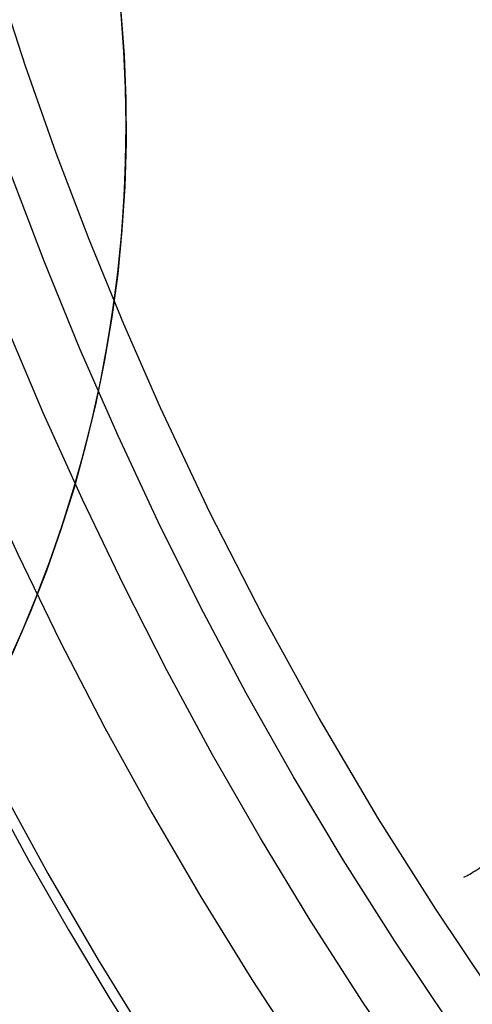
# Model space of a CAD drawing. Header units: millimetres. Extents: x -118 to 118, y -118 to 118.
# Tile 9 of 68: x -95 to -83, y -57 to -31. Entities that reach past the tile are written whole.
import ezdxf

# ---------------------------------------------------------------- set-up
doc = ezdxf.new("R2010")
doc.units = ezdxf.units.MM
doc.header["$MEASUREMENT"] = 0
doc.layers.add('Predefinito', color=5, linetype='Continuous')

msp = doc.modelspace()

# ---------------------------------------------------------------- linework, layer by layer
at = {"layer": 'Predefinito'}
for points in [[(-108.5, 0), (-108.458, -2.664), (-108.35, -5.331), (-108.175, -8.001), (-107.933, -10.674), (-107.627, -13.33), (-107.256, -15.981), (-106.82, -18.626), (-106.319, -21.265), (-105.755, -23.888), (-105.129, -26.495), (-104.439, -29.087), (-103.687, -31.666), (-102.872, -34.227), (-101.997, -36.764), (-101.061, -39.278), (-100.065, -41.767), (-99.006, -44.24), (-97.889, -46.68), (-96.715, -49.087), (-95.483, -51.461), (-94.186, -53.817), (-92.835, -56.132), (-91.429, -58.406)], [(-91.161, -41.356), (-92.148, -39.108), (-93.075, -36.847), (-93.959, -34.532), (-94.78, -32.208), (-95.54, -29.878), (-96.238, -27.544), (-96.876, -25.209), (-97.454, -22.874), (-97.972, -20.542), (-98.432, -18.215), (-98.833, -15.895), (-99.177, -13.584), (-99.465, -11.283), (-99.698, -8.995), (-99.877, -6.721), (-100.003, -4.463), (-100.078, -2.222), (-100.103, 0)], [(-92.224, -30.746), (-92.138, -31.914), (-92.093, -33.085), (-92.087, -34.256), (-92.122, -35.427), (-92.197, -36.596), (-92.312, -37.762), (-92.467, -38.923), (-92.662, -40.078), (-92.896, -41.226), (-93.17, -42.365), (-93.482, -43.494), (-93.833, -44.611), (-94.222, -45.716), (-94.649, -46.807), (-95.113, -47.883), (-95.613, -48.942), (-96.15, -49.984), (-96.722, -51.006), (-97.328, -52.008), (-97.969, -52.989), (-98.643, -53.947), (-99.349, -54.881)], [(-95.28, -48.247), (-94.873, -47.34), (-94.492, -46.418), (-94.137, -45.483), (-93.808, -44.537), (-93.507, -43.579), (-93.235, -42.612), (-92.99, -41.636), (-92.774, -40.653), (-92.588, -39.664), (-92.43, -38.67), (-92.302, -37.673), (-92.204, -36.675), (-92.135, -35.675), (-92.095, -34.676), (-92.085, -33.679), (-92.104, -32.684), (-92.151, -31.695), (-92.227, -30.71)], [(-56.907, -82.354), (-59.005, -80.864), (-61.069, -79.317), (-63.095, -77.715), (-65.082, -76.059), (-67.026, -74.351), (-68.928, -72.592), (-70.783, -70.784), (-72.591, -68.928), (-74.351, -67.026), (-76.059, -65.081), (-77.715, -63.094), (-79.317, -61.069), (-80.864, -59.006), (-82.354, -56.908), (-83.786, -54.777), (-85.319, -52.357)]]:
    msp.add_lwpolyline(points, dxfattribs=at)
at = {"layer": 'Predefinito', "extrusion": (1, 0, 0)}
msp.add_lwpolyline([(-33.824, 0), (-33.824, -100.001)], dxfattribs=at)
at = {"layer": 'Predefinito', "extrusion": (0.715138, -0.681768, -0.154176)}
msp.add_lwpolyline([(-96.325, -148.486), (-96.284, -148.393), (-96.241, -148.301), (-96.196, -148.21), (-96.149, -148.119), (-96.099, -148.029), (-96.047, -147.94), (-95.993, -147.853), (-95.937, -147.766), (-95.878, -147.681), (-95.818, -147.596), (-95.755, -147.514), (-95.691, -147.432), (-95.625, -147.353), (-95.556, -147.274), (-95.486, -147.198), (-95.415, -147.123), (-95.341, -147.05), (-95.266, -146.978), (-95.189, -146.909), (-95.111, -146.841), (-95.032, -146.776), (-94.951, -146.712), (-94.869, -146.651), (-94.786, -146.591), (-94.701, -146.534), (-94.616, -146.479), (-94.529, -146.426), (-94.442, -146.375), (-94.354, -146.326), (-94.265, -146.28), (-94.176, -146.236), (-94.086, -146.194), (-93.995, -146.154), (-93.903, -146.116), (-93.809, -146.08), (-93.715, -146.046), (-93.619, -146.014), (-93.522, -145.984), (-93.424, -145.956), (-93.326, -145.931), (-93.226, -145.908), (-93.126, -145.887), (-93.025, -145.868), (-92.924, -145.852), (-92.821, -145.838), (-92.719, -145.826), (-92.616, -145.817), (-92.513, -145.81), (-92.409, -145.806), (-92.306, -145.804), (-92.202, -145.805), (-92.099, -145.808), (-91.996, -145.813), (-91.893, -145.821), (-91.79, -145.832), (-91.688, -145.844), (-91.586, -145.859), (-91.485, -145.877), (-91.384, -145.897), (-91.284, -145.919), (-91.185, -145.943), (-91.087, -145.97), (-90.99, -145.999), (-90.894, -146.03)], dxfattribs=at)
at = {"layer": 'Predefinito', "extrusion": (0.779205, -0.620107, -0.091136)}
msp.add_lwpolyline([(-100.392, -145.968), (-100.353, -145.875), (-100.311, -145.784), (-100.268, -145.693), (-100.222, -145.603), (-100.174, -145.513), (-100.123, -145.425), (-100.071, -145.337), (-100.016, -145.251), (-99.959, -145.165), (-99.9, -145.081), (-99.839, -144.999), (-99.776, -144.917), (-99.711, -144.837), (-99.644, -144.759), (-99.575, -144.682), (-99.504, -144.607), (-99.432, -144.534), (-99.358, -144.463), (-99.282, -144.393), (-99.205, -144.325), (-99.127, -144.259), (-99.047, -144.196), (-98.965, -144.134), (-98.883, -144.074), (-98.799, -144.017), (-98.714, -143.962), (-98.628, -143.908), (-98.542, -143.858), (-98.454, -143.809), (-98.366, -143.762), (-98.277, -143.718), (-98.188, -143.676), (-98.098, -143.637), (-98.006, -143.599), (-97.913, -143.563), (-97.819, -143.529), (-97.724, -143.497), (-97.628, -143.468), (-97.531, -143.44), (-97.433, -143.415), (-97.334, -143.392), (-97.235, -143.371), (-97.135, -143.353), (-97.034, -143.337), (-96.933, -143.324), (-96.831, -143.313), (-96.729, -143.304), (-96.627, -143.298), (-96.525, -143.295), (-96.422, -143.293), (-96.32, -143.295), (-96.218, -143.299), (-96.116, -143.305), (-96.014, -143.314), (-95.913, -143.325), (-95.813, -143.338), (-95.713, -143.354), (-95.613, -143.373), (-95.514, -143.393), (-95.416, -143.416), (-95.319, -143.442), (-95.223, -143.469), (-95.128, -143.499), (-95.035, -143.53)], dxfattribs=at)
at = {"layer": 'Predefinito'}
for points in [[(-104.562, -29.683, -153.679), (-103.954, -31.746, -153.679), (-103.307, -33.797, -153.679), (-102.62, -35.835, -153.679), (-101.895, -37.86, -153.679), (-101.13, -39.87, -153.679), (-100.326, -41.865, -153.679), (-99.483, -43.844, -153.679), (-98.602, -45.805, -153.679), (-97.683, -47.749, -153.679), (-96.726, -49.674, -153.679), (-95.731, -51.58, -153.679), (-94.699, -53.465, -153.679), (-93.629, -55.329, -153.679), (-92.522, -57.172, -153.679), (-91.379, -58.991, -153.679)], [(-84.31, -59.371, -141.395), (-85.76, -57.236, -141.397), (-87.153, -55.069, -141.4), (-88.489, -52.87, -141.402), (-89.767, -50.643, -141.405), (-90.988, -48.39, -141.407), (-92.151, -46.111, -141.41), (-93.257, -43.81, -141.412), (-94.306, -41.486, -141.413), (-95.297, -39.14, -141.414), (-96.23, -36.775, -141.415), (-97.106, -34.392, -141.415), (-97.925, -31.993, -141.415), (-98.685, -29.58, -141.414)], [(-83.401, -57.848, -145), (-84.888, -55.636, -145.001), (-86.274, -53.453, -145.003), (-87.602, -51.234, -145.006), (-88.869, -48.988, -145.009), (-90.093, -46.681, -145.012), (-91.227, -44.406, -145.015), (-92.303, -42.104, -145.018), (-93.323, -39.776, -145.02), (-94.284, -37.423, -145.022), (-95.201, -35.012, -145.024), (-96.057, -32.579, -145.026), (-96.84, -30.166, -145.026)], [(-100.61, -30.725, -143.679), (-99.821, -33.204, -143.679), (-98.972, -35.664, -143.679), (-98.064, -38.102, -143.679), (-97.098, -40.517, -143.679), (-96.073, -42.909, -143.679), (-94.99, -45.274, -143.679), (-93.849, -47.611, -143.679), (-92.652, -49.92, -143.679), (-91.397, -52.198, -143.679), (-90.086, -54.443, -143.679), (-88.719, -56.655, -143.679), (-87.296, -58.831, -143.679)], [(-95.237, -48.155, -99.999), (-94.835, -47.251, -99.999), (-94.46, -46.337, -99.999), (-94.111, -45.412, -99.999), (-93.789, -44.477, -99.999), (-93.494, -43.533, -100), (-93.226, -42.581, -100), (-92.987, -41.622, -100), (-92.775, -40.656, -100), (-92.591, -39.685, -100), (-92.436, -38.709, -100), (-92.309, -37.73, -100), (-92.21, -36.746, -100), (-92.14, -35.761, -100), (-92.098, -34.774, -100), (-92.085, -33.786, -100.001), (-92.1, -32.798, -100.001), (-92.144, -31.81, -100.001), (-92.217, -30.824, -100.001)], [(-85.319, -52.357, -141.252), (-86.917, -49.658, -141.252), (-88.425, -46.922, -141.252), (-89.839, -44.153, -141.252), (-91.161, -41.356, -141.252)]]:
    msp.add_polyline3d(points, dxfattribs=at)

doc.saveas('drawing.dxf')
